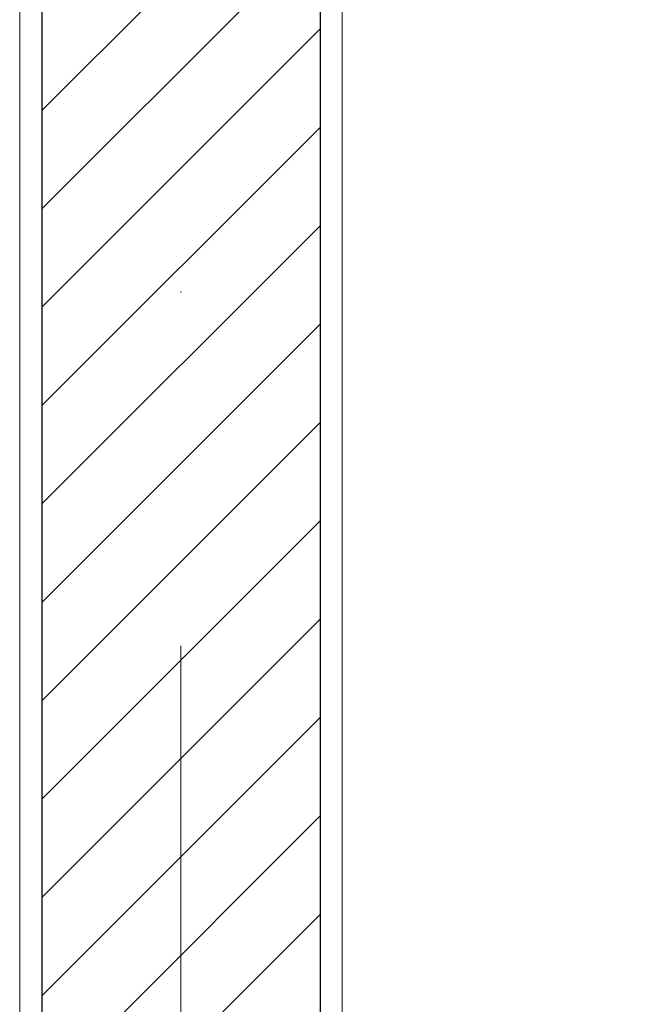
# Model space of a CAD drawing. Header units: metres. Extents: x 10441 to 19716, y -6570 to 1447.
# Tile 96 of 136: x 17067 to 17122, y -3108 to -3020. Entities that reach past the tile are written whole.
import ezdxf
from ezdxf.enums import TextEntityAlignment as Align

# ---------------------------------------------------------------- set-up
doc = ezdxf.new("R2010")
doc.units = ezdxf.units.M
doc.header["$MEASUREMENT"] = 0
doc.linetypes.add('DASHDOT', pattern=[25.4, 12.7, -6.35, 0, -6.35])
for name, color, linetype, lineweight in [('#elektryczne', 8, 'Continuous', 20), ('A_HACZE', 8, 'Continuous', 5), ('A_OSIE', 8, 'Continuous', 13), ('A_OZACZENIE DRZWI', 8, 'Continuous', 13), ('A_OZNACZENIA OKIEN', 8, 'Continuous', 13), ('A_PROJEKTOWANE ŚCIANY MUROWANE NOŚNE', 8, 'Continuous', 30), ('A_TYNK', 8, 'Continuous', 5)]:
    doc.layers.add(name, color=color, linetype=linetype, lineweight=lineweight)
doc.styles.add('m1_romans', font='romans.shx', dxfattribs={"width": 0.8})

# ---------------------------------------------------------------- blocks, each defined once
blk = doc.blocks.new('podkład')
at = {"layer": 'A_HACZE', "color": 8, "linetype": 'Continuous'}
for p, q in [((12939.199, -730.085), (12886.301, -782.984)), ((12911.301, -766.823), (12886.301, -791.823)), ((12911.301, -775.661), (12886.301, -800.661)), ((12911.301, -784.5), (12886.301, -809.5)), ((12911.301, -793.339), (12886.301, -818.339)), ((12911.301, -802.178), (12886.301, -827.178)), ((12911.301, -811.017), (12886.301, -836.017)), ((12911.301, -819.856), (12886.301, -844.856)), ((12911.301, -828.694), (12886.301, -853.694)), ((12911.301, -837.533), (12886.301, -862.533)), ((12911.301, -846.372), (12886.301, -871.372)), ((12911.301, -855.211), (12886.301, -880.211))]:
    blk.add_line(p, q, dxfattribs=at)
at = {"layer": 'A_OSIE', "color": 8, "linetype": 'DASHDOT', "ltscale": 5}
blk.add_line((12898.801, -449.792), (12898.801, -2335.96), dxfattribs=at)
at = {"layer": 'A_PROJEKTOWANE ŚCIANY MUROWANE NOŚNE', "color": 8}
for p, q in [((12911.301, -759.488), (12911.301, -1094.726)), ((12886.301, -763.188), (12886.301, -1094.726))]:
    blk.add_line(p, q, dxfattribs=at)
at = {"layer": 'A_TYNK', "color": 8}
for p, q in [((12913.301, -1094.726), (12913.301, -761.213)), ((12884.301, -1094.726), (12884.301, -765.506))]:
    blk.add_line(p, q, dxfattribs=at)
at = {"layer": 'A_OZACZENIE DRZWI', "color": 8, "ltscale": 0.1, "style": 'm1_romans', "width": 0.8}
for rotation, p in [(98.48606, (12735.073, -773.135)), (359.99999, (12573.801, -1012.699)), (89.99999, (11565.286, -1150.141)), (89.99999, (11872.286, -1150.141)), (89.99999, (12230.03, -1245.641)), (89.99999, (12385.875, -1249.441)), (89.99999, (11565.286, -1370.894)), (89.99999, (11872.286, -1370.894)), (89.99999, (12230.03, -1370.894)), (89.99999, (12389.301, -1370.894)), (89.99999, (11748.794, -1556.148)), (89.99999, (11986.603, -1556.148)), (89.99999, (12389.301, -1556.148)), (359.99999, (12235.051, -1664.2)), (359.99999, (12235.051, -1880.2)), (89.99999, (11745.781, -2001.941))]:
    blk.add_attdef('SZEROKOSC', text='', height=10, rotation=rotation, dxfattribs=at).set_placement(p, align=Align.BOTTOM_CENTER)
for rotation, p in [(98.48606, (12738.555, -773.475)), (359.99999, (12572.951, -1016.093)), (89.99999, (11568.68, -1150.991)), (89.99999, (11875.68, -1150.991)), (89.99999, (12233.423, -1246.491)), (89.99999, (12389.268, -1250.291)), (89.99999, (11568.68, -1371.744)), (89.99999, (11875.68, -1371.744)), (89.99999, (12233.424, -1371.744)), (89.99999, (12392.695, -1371.744)), (89.99999, (11752.187, -1556.998)), (89.99999, (11989.997, -1556.998)), (89.99999, (12392.695, -1556.998)), (359.99999, (12234.201, -1667.593)), (359.99999, (12234.201, -1883.593)), (89.99999, (11749.175, -2002.791))]:
    blk.add_attdef('WYSOKOSC', text='', height=10, rotation=rotation, dxfattribs=at).set_placement(p, align=Align.TOP_CENTER)
at = {"layer": 'A_OZNACZENIA OKIEN', "color": 8, "ltscale": 0.1, "style": 'm1_romans', "width": 0.8}
for rotation, p in [(278.86761, (13403.276, -587.565)), (278.86761, (13013.44, -645.269)), (278.86761, (12475.303, -724.921)), (278.86761, (12253.717, -757.72)), (0.00001, (14011.092, -903.425)), (278.86761, (11051.11, -935.724)), (278.86761, (10670.259, -992.094)), (0.00001, (14011.092, -1578.093)), (89.99999, (10822.997, -2081.555)), (89.99999, (11207.997, -2081.555)), (89.99999, (11973.997, -2081.555)), (89.99999, (13179.195, -2081.555)), (89.99999, (13543.195, -2081.555))]:
    blk.add_attdef('WYSOKOSC', text='', height=10, rotation=rotation, dxfattribs=at).set_placement(p, align=Align.TOP_CENTER)
for rotation, p in [(278.86761, (13373.707, -593.039)), (278.86761, (12983.87, -650.743)), (278.86761, (12445.733, -730.395)), (278.86761, (12224.148, -763.194)), (0.00001, (14017.48, -900.031)), (278.86761, (11021.54, -941.198)), (278.86761, (10640.689, -997.568)), (0.00001, (14017.48, -1574.699)), (89.99999, (10819.603, -2080.704)), (89.99999, (11204.603, -2080.704)), (89.99999, (11970.603, -2080.704)), (89.99999, (13175.801, -2080.704)), (89.99999, (13539.801, -2080.704))]:
    blk.add_attdef('SZEROKOSC', text='', height=10, rotation=rotation, dxfattribs=at).set_placement(p, align=Align.BOTTOM_CENTER)

msp = doc.modelspace()

# ---------------------------------------------------------------- block references
at = {"layer": '#elektryczne', "color": 8, "linetype": 'Continuous', "lineweight": 18}
msp.add_blockref('podkład', (4182.373, -2244.781), dxfattribs=at)

doc.saveas('drawing.dxf')
